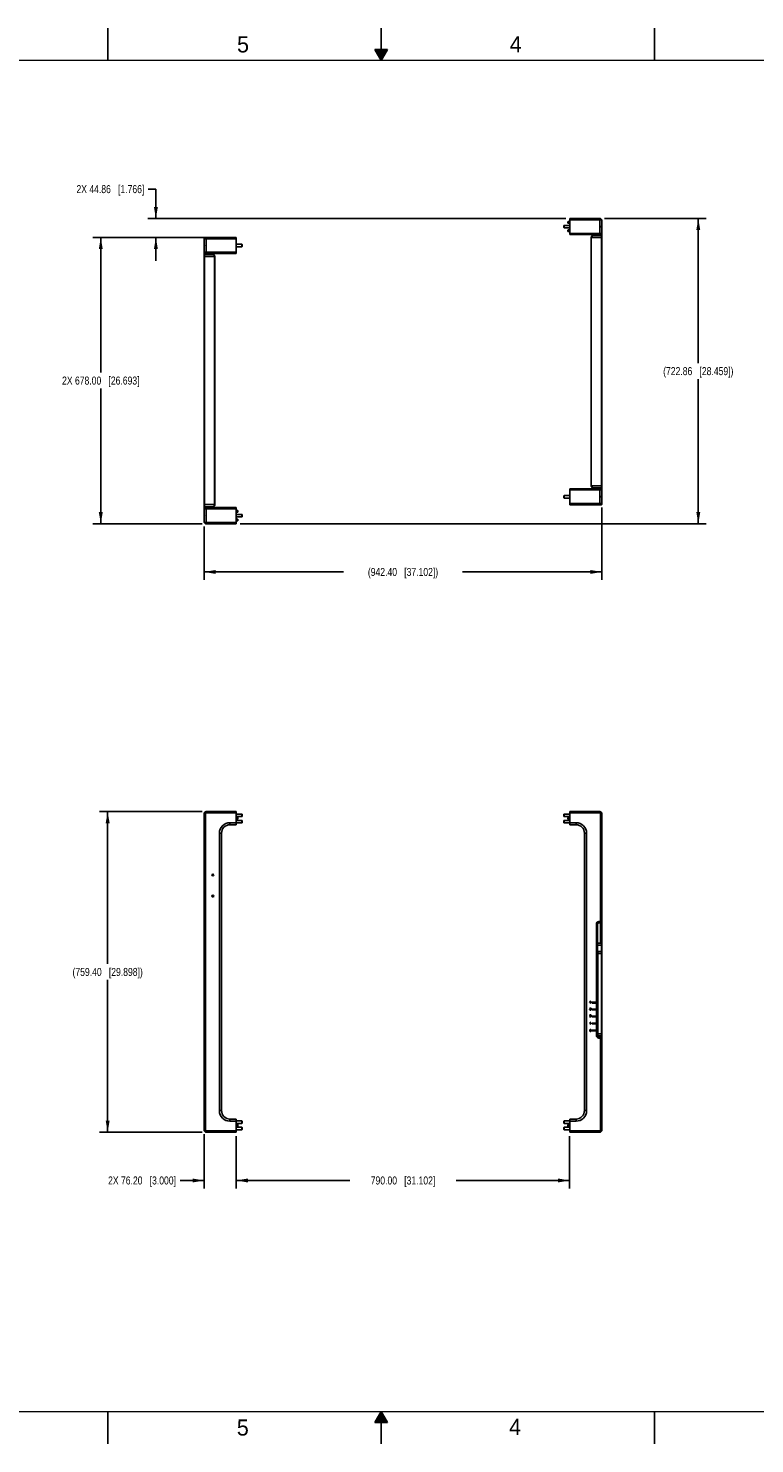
# Model space of a CAD drawing. Header units: inches. Extents: x 0 to 34, y 0 to 22.
# Tile 11 of 15: x 11.5 to 22.8, y 0 to 22. Entities that reach past the tile are written whole.
import ezdxf

# ---------------------------------------------------------------- set-up
doc = ezdxf.new("R2010")
doc.units = ezdxf.units.IN
doc.header["$LTSCALE"] = 1.87
doc.header["$MEASUREMENT"] = 0
doc.layers.get('0').update_dxf_attribs({"linetype": 'CONTINUOUS'})
doc.layers.add('02___PRT_ALL_AXES', color=7, linetype='CONTINUOUS')
doc.layers.add('DIMENSIONS', color=7, linetype='CONTINUOUS')
doc.styles.get("Standard").update_dxf_attribs({"font": 'txt', "width": 0.8})
doc.styles.add('TEXTSTYLE_2', font='txt')
doc.dimstyles.new('DIMSTYLE_1', dxfattribs={"dimtxt": 0.125, "dimasz": 0.18, "dimexe": 0.125, "dimexo": 0.0625, "dimgap": 0.0625, "dimtad": 0, "dimtih": 1, "dimtoh": 1, "dimlfac": 6, "dimzin": 0, "dimdsep": 46, "dimtxsty": 'STANDARD', "dimblk": '_FILLED', "dimblk1": '_FILLED', "dimblk2": '_FILLED', "dimcen": 0.09, "dimazin": 0, "dimtp": 0.01, "dimtm": 0.01, "dimtfac": 1, "dimtofl": 0, "dimtmove": 0, "dimatfit": 3, "dimldrblk": '_FILLED', "dimfxl": 1, "dimtolj": 1, "dimtzin": 0, "dimarcsym": 0})

# ---------------------------------------------------------------- blocks, each defined once
blk = doc.blocks.new('_FILLED')
at = {"color": 0, "linetype": 'BYBLOCK'}
blk.add_solid([(0, 0), (-1, 0.17), (-1, -0.17)], dxfattribs=at)
blk = doc.blocks.new('*D0')
at = {"layer": 'DIMENSIONS', "color": 2, "linetype": 'CONTINUOUS'}
for p, q in [((14.246, 4.812), (14.246, 3.966)), ((14.746, 4.779), (14.746, 3.966)), ((14.246, 4.091), (13.871, 4.091)), ((14.746, 4.091), (15.106, 4.091))]:
    blk.add_line(p, q, dxfattribs=at)
at = {"layer": 'DIMENSIONS', "color": 2, "linetype": 'CONTINUOUS', "xscale": 0.18, "yscale": 0.18, "zscale": 0.18}
blk.add_blockref('_FILLED', (14.246, 4.091), dxfattribs=at)
at = {"layer": 'DIMENSIONS', "color": 2, "linetype": 'CONTINUOUS', "xscale": 0.18, "yscale": 0.18, "zscale": 0.18, "rotation": 180}
blk.add_blockref('_FILLED', (14.746, 4.091), dxfattribs=at)
at = {"layer": 'DIMENSIONS', "color": 2, "linetype": 'CONTINUOUS', "insert": (13.808, 4.154), "char_height": 0.125, "width": 1.625, "attachment_point": 3, "line_spacing_factor": 0.9}
blk.add_mtext('2X 76.20{\\ftxt.shx;\\W1.000000;\\H0.125000; }[3.000]', dxfattribs=at)
blk = doc.blocks.new('*D1')
at = {"layer": 'DIMENSIONS', "color": 2, "linetype": 'CONTINUOUS'}
for p, q in [((14.746, 4.779), (14.746, 3.966)), ((19.929, 4.779), (19.929, 3.966)), ((14.746, 4.091), (16.513, 4.091)), ((19.929, 4.091), (18.163, 4.091))]:
    blk.add_line(p, q, dxfattribs=at)
at = {"layer": 'DIMENSIONS', "color": 2, "linetype": 'CONTINUOUS', "xscale": 0.18, "yscale": 0.18, "zscale": 0.18, "rotation": 180}
blk.add_blockref('_FILLED', (14.746, 4.091), dxfattribs=at)
at = {"layer": 'DIMENSIONS', "color": 2, "linetype": 'CONTINUOUS', "xscale": 0.18, "yscale": 0.18, "zscale": 0.18}
blk.add_blockref('_FILLED', (19.929, 4.091), dxfattribs=at)
at = {"layer": 'DIMENSIONS', "color": 2, "linetype": 'CONTINUOUS', "insert": (17.338, 4.154), "char_height": 0.125, "width": 1.525, "attachment_point": 2, "line_spacing_factor": 0.9}
blk.add_mtext('790.00{\\ftxt.shx;\\W1.000000;\\H0.125000; }[31.102]', dxfattribs=at)
blk = doc.blocks.new('*D2')
at = {"layer": 'DIMENSIONS', "color": 2, "linetype": 'CONTINUOUS'}
for p, q in [((14.216, 9.824), (12.621, 9.824)), ((12.746, 9.824), (12.746, 7.458)), ((12.746, 4.841), (12.746, 7.208)), ((14.216, 4.841), (12.621, 4.841))]:
    blk.add_line(p, q, dxfattribs=at)
at = {"layer": 'DIMENSIONS', "color": 2, "linetype": 'CONTINUOUS', "xscale": 0.18, "yscale": 0.18, "zscale": 0.18}
for p, rotation in [((12.746, 9.824), 90), ((12.746, 4.841), 270)]:
    blk.add_blockref('_FILLED', p, dxfattribs=dict(at, rotation=rotation))
at = {"layer": 'DIMENSIONS', "color": 2, "linetype": 'CONTINUOUS', "insert": (12.746, 7.395), "char_height": 0.125, "width": 1.725, "attachment_point": 2, "line_spacing_factor": 0.9}
blk.add_mtext('(759.40{\\ftxt.shx;\\W1.000000;\\H0.125000; }[29.898])', dxfattribs=at)
blk = doc.blocks.new('*D6')
at = {"layer": 'DIMENSIONS', "color": 2, "linetype": 'CONTINUOUS'}
for p, q in [((20.429, 14.551), (20.429, 13.425)), ((14.246, 14.257), (14.246, 13.425)), ((14.246, 13.55), (16.413, 13.55)), ((20.429, 13.55), (18.263, 13.55))]:
    blk.add_line(p, q, dxfattribs=at)
at = {"layer": 'DIMENSIONS', "color": 2, "linetype": 'CONTINUOUS', "xscale": 0.18, "yscale": 0.18, "zscale": 0.18, "rotation": 180}
blk.add_blockref('_FILLED', (14.246, 13.55), dxfattribs=at)
at = {"layer": 'DIMENSIONS', "color": 2, "linetype": 'CONTINUOUS', "xscale": 0.18, "yscale": 0.18, "zscale": 0.18}
blk.add_blockref('_FILLED', (20.429, 13.55), dxfattribs=at)
at = {"layer": 'DIMENSIONS', "color": 2, "linetype": 'CONTINUOUS', "insert": (17.338, 13.612), "char_height": 0.125, "width": 1.725, "attachment_point": 2, "line_spacing_factor": 0.9}
blk.add_mtext('(942.40{\\ftxt.shx;\\W1.000000;\\H0.125000; }[37.102])', dxfattribs=at)
blk = doc.blocks.new('*D7')
at = {"layer": 'DIMENSIONS', "color": 2, "linetype": 'CONTINUOUS'}
for p, q in [((14.421, 18.748), (12.514, 18.748)), ((12.639, 18.748), (12.639, 16.649)), ((12.639, 14.3), (12.639, 16.399)), ((14.216, 14.3), (12.514, 14.3))]:
    blk.add_line(p, q, dxfattribs=at)
at = {"layer": 'DIMENSIONS', "color": 2, "linetype": 'CONTINUOUS', "xscale": 0.18, "yscale": 0.18, "zscale": 0.18}
for p, rotation in [((12.639, 18.748), 90), ((12.639, 14.3), 270)]:
    blk.add_blockref('_FILLED', p, dxfattribs=dict(at, rotation=rotation))
at = {"layer": 'DIMENSIONS', "color": 2, "linetype": 'CONTINUOUS', "insert": (12.639, 16.587), "char_height": 0.125, "width": 1.825, "attachment_point": 2, "line_spacing_factor": 0.9}
blk.add_mtext('2X 678.00{\\ftxt.shx;\\W1.000000;\\H0.125000; }[26.693]', dxfattribs=at)
blk = doc.blocks.new('*D8')
at = {"layer": 'DIMENSIONS', "color": 2, "linetype": 'CONTINUOUS'}
for p, q in [((13.496, 19.5), (13.378, 19.5)), ((13.496, 19.043), (13.496, 19.5)), ((19.867, 19.043), (13.371, 19.043)), ((14.216, 18.748), (13.371, 18.748)), ((13.496, 18.748), (13.496, 18.388))]:
    blk.add_line(p, q, dxfattribs=at)
at = {"layer": 'DIMENSIONS', "color": 2, "linetype": 'CONTINUOUS', "xscale": 0.18, "yscale": 0.18, "zscale": 0.18}
for p, rotation in [((13.496, 19.043), 270), ((13.496, 18.748), 90)]:
    blk.add_blockref('_FILLED', p, dxfattribs=dict(at, rotation=rotation))
at = {"layer": 'DIMENSIONS', "color": 2, "linetype": 'CONTINUOUS', "insert": (13.316, 19.563), "char_height": 0.125, "width": 1.625, "attachment_point": 3, "line_spacing_factor": 0.9}
blk.add_mtext('2X 44.86{\\ftxt.shx;\\W1.000000;\\H0.125000; }[1.766]', dxfattribs=at)
blk = doc.blocks.new('*D9')
at = {"layer": 'DIMENSIONS', "color": 2, "linetype": 'CONTINUOUS'}
for p, q in [((20.472, 19.043), (22.054, 19.043)), ((21.929, 19.043), (21.929, 16.796)), ((21.929, 14.3), (21.929, 16.546)), ((14.808, 14.3), (22.054, 14.3))]:
    blk.add_line(p, q, dxfattribs=at)
at = {"layer": 'DIMENSIONS', "color": 2, "linetype": 'CONTINUOUS', "xscale": 0.18, "yscale": 0.18, "zscale": 0.18}
for p, rotation in [((21.929, 19.043), 90), ((21.929, 14.3), 270)]:
    blk.add_blockref('_FILLED', p, dxfattribs=dict(at, rotation=rotation))
at = {"layer": 'DIMENSIONS', "color": 2, "linetype": 'CONTINUOUS', "insert": (21.929, 16.734), "char_height": 0.125, "width": 1.725, "attachment_point": 2, "line_spacing_factor": 0.9}
blk.add_mtext('(722.86{\\ftxt.shx;\\W1.000000;\\H0.125000; }[28.459])', dxfattribs=at)

msp = doc.modelspace()

# ---------------------------------------------------------------- linework, layer by layer
at = {"color": 2, "linetype": 'CONTINUOUS'}
for p, q in [((12.75, 21.5), (12.75, 22)), ((17, 21.5), (17, 22)), ((21.25, 22), (21.25, 21.5)), ((16.902, 21.6697), (17, 21.5)), ((17.098, 21.6697), (16.902, 21.6697)), ((16.9076, 21.66), (17.0924, 21.66)), ((16.9134, 21.65), (17.0866, 21.65)), ((16.9192, 21.64), (17.0808, 21.64)), ((16.925, 21.63), (17.0751, 21.63)), ((16.9307, 21.62), (17.0693, 21.62)), ((16.9365, 21.61), (17.0635, 21.61)), ((16.9423, 21.6), (17.0578, 21.6)), ((16.9481, 21.59), (17.052, 21.59)), ((16.9538, 21.58), (17.0462, 21.58)), ((16.9596, 21.57), (17.0404, 21.57)), ((16.9654, 21.56), (17.0347, 21.56)), ((17, 21.5), (17.098, 21.6697)), ((16.9712, 21.55), (17.0289, 21.55)), ((16.9769, 21.54), (17.0231, 21.54)), ((16.9827, 21.53), (17.0173, 21.53)), ((16.9885, 21.52), (17.0116, 21.52)), ((16.9942, 21.51), (17.0058, 21.51)), ((12.75, 0), (12.75, 0.5)), ((17, 0.5), (16.902, 0.3303)), ((16.9654, 0.44), (17.0347, 0.44)), ((16.9712, 0.45), (17.0289, 0.45)), ((16.9769, 0.46), (17.0231, 0.46)), ((16.9827, 0.47), (17.0173, 0.47)), ((16.9885, 0.48), (17.0116, 0.48)), ((16.9942, 0.49), (17.0058, 0.49)), ((17.098, 0.3303), (17, 0.5)), ((17, 0), (17, 0.5)), ((21.25, 0), (21.25, 0.5)), ((16.902, 0.3303), (17.098, 0.3303)), ((16.9076, 0.34), (17.0924, 0.34)), ((16.9134, 0.35), (17.0866, 0.35)), ((16.9192, 0.36), (17.0808, 0.36)), ((16.925, 0.37), (17.0751, 0.37)), ((16.9307, 0.38), (17.0693, 0.38)), ((16.9365, 0.39), (17.0635, 0.39)), ((16.9423, 0.4), (17.0578, 0.4)), ((16.9481, 0.41), (17.052, 0.41)), ((16.9538, 0.42), (17.0462, 0.42)), ((16.9596, 0.43), (17.0404, 0.43))]:
    msp.add_line(p, q, dxfattribs=at)
at = {"color": 7, "linetype": 'CONTINUOUS'}
for p, q in [((19.8389, 18.9342), (19.8421, 18.9375)), ((19.8389, 18.9014), (19.8389, 18.9342)), ((19.8421, 18.9375), (19.9294, 18.9375)), ((19.8421, 18.8981), (19.8421, 18.9375)), ((19.9032, 18.9933), (19.9064, 18.9966)), ((19.9032, 18.9736), (19.9032, 18.9933)), ((19.9032, 18.9736), (19.9064, 18.9703)), ((19.9294, 18.9966), (19.9064, 18.9966)), ((19.9064, 18.9703), (19.9064, 18.9966)), ((19.9294, 18.9703), (19.9064, 18.9703)), ((20.4097, 19.0428), (19.9294, 19.0428)), ((19.9294, 18.7928), (19.9294, 19.0428)), ((20.4294, 19.0231), (19.9294, 19.0231)), ((20.3966, 18.7928), (20.3966, 19.0428)), ((20.4294, 19.0231), (20.4097, 19.0428)), ((20.4294, 18.9488), (20.4294, 19.0231)), ((14.2457, 18.7455), (14.249, 18.7488)), ((14.2457, 18.7288), (14.2654, 18.7485)), ((14.2457, 18.6545), (14.2457, 18.7455)), ((14.7457, 18.7288), (14.2457, 18.7288)), ((14.249, 18.7321), (14.249, 18.7488)), ((14.2654, 18.7488), (14.249, 18.7488)), ((14.7457, 18.7485), (14.2654, 18.7485)), ((14.2785, 18.4985), (14.2785, 18.7485)), ((14.7457, 18.4985), (14.7457, 18.7485)), ((19.8389, 18.9014), (19.8421, 18.8981)), ((19.8421, 18.8981), (19.9294, 18.8981)), ((19.9032, 18.862), (19.9064, 18.8653)), ((19.9032, 18.8424), (19.9032, 18.862)), ((19.9032, 18.8424), (19.9064, 18.8391)), ((19.9294, 18.8653), (19.9064, 18.8653)), ((19.9064, 18.8391), (19.9064, 18.8653)), ((19.9294, 18.8391), (19.9064, 18.8391)), ((19.9294, 18.8125), (20.4294, 18.8125)), ((19.9294, 18.7928), (20.4097, 18.7928)), ((20.2627, 18.7461), (20.4294, 18.7461)), ((20.2627, 18.7461), (20.2627, 14.8907)), ((20.266, 18.7461), (20.266, 14.8907)), ((20.4261, 18.7789), (20.2956, 18.7789)), ((20.3638, 18.7789), (20.3638, 18.7928)), ((20.3671, 18.7789), (20.3671, 18.7928)), ((20.4294, 18.8125), (20.4097, 18.7928)), ((20.4261, 14.8276), (20.4261, 18.8092)), ((20.4261, 18.7789), (20.4294, 18.7756)), ((20.4294, 14.75), (20.4294, 18.8868)), ((14.2457, 14.4556), (14.2457, 18.5925)), ((14.2457, 18.5181), (14.2654, 18.4985)), ((14.2457, 18.5181), (14.7457, 18.5181)), ((14.249, 18.4845), (14.2457, 18.4812)), ((14.249, 14.5332), (14.249, 18.5149)), ((14.3795, 18.4845), (14.249, 18.4845)), ((14.2654, 18.4985), (14.7457, 18.4985)), ((14.308, 18.4985), (14.308, 18.4845)), ((14.3113, 18.4985), (14.3113, 18.4845)), ((14.833, 18.6431), (14.7457, 18.6431)), ((14.833, 18.6038), (14.7457, 18.6038)), ((14.833, 18.6431), (14.833, 18.6038)), ((14.8362, 18.6399), (14.833, 18.6431)), ((14.8362, 18.6071), (14.833, 18.6038)), ((14.8362, 18.6399), (14.8362, 18.6071)), ((14.2457, 18.4517), (14.4124, 18.4517)), ((14.4091, 14.5964), (14.4091, 18.4517)), ((14.4124, 14.5964), (14.4124, 18.4517)), ((20.4097, 14.844), (19.9294, 14.844)), ((19.9294, 14.594), (19.9294, 14.844)), ((20.4294, 14.8243), (19.9294, 14.8243)), ((20.2627, 14.8907), (20.4294, 14.8907)), ((20.2956, 14.8579), (20.4261, 14.8579)), ((20.3638, 14.844), (20.3638, 14.8579)), ((20.3671, 14.844), (20.3671, 14.8579)), ((20.3966, 14.594), (20.3966, 14.844)), ((20.4294, 14.8243), (20.4097, 14.844)), ((20.4261, 14.8579), (20.4294, 14.8612)), ((14.2457, 14.5964), (14.4124, 14.5964)), ((14.249, 14.5636), (14.2457, 14.5669)), ((14.2457, 14.53), (14.2654, 14.5496)), ((14.7457, 14.53), (14.2457, 14.53)), ((14.249, 14.5636), (14.3795, 14.5636)), ((14.7457, 14.5496), (14.2654, 14.5496)), ((14.2785, 14.2996), (14.2785, 14.5496)), ((14.308, 14.5636), (14.308, 14.5496)), ((14.3113, 14.5636), (14.3113, 14.5496)), ((14.7457, 14.2996), (14.7457, 14.5496)), ((19.8389, 14.7354), (19.8421, 14.7387)), ((19.8389, 14.7026), (19.8389, 14.7354)), ((19.8389, 14.7026), (19.8421, 14.6993)), ((19.8421, 14.7387), (19.9294, 14.7387)), ((19.8421, 14.6993), (19.8421, 14.7387)), ((19.8421, 14.6993), (19.9294, 14.6993)), ((19.9294, 14.6137), (20.4294, 14.6137)), ((19.9294, 14.594), (20.4097, 14.594)), ((20.4294, 14.6137), (20.4097, 14.594)), ((20.4097, 14.5937), (20.4261, 14.5937)), ((20.4261, 14.6104), (20.4261, 14.5937)), ((20.4294, 14.5969), (20.4261, 14.5937)), ((20.4294, 14.5969), (20.4294, 14.688)), ((14.2457, 14.3936), (14.2457, 14.3193)), ((14.2457, 14.3193), (14.2654, 14.2996)), ((14.2457, 14.3193), (14.7457, 14.3193)), ((14.7457, 14.5034), (14.7687, 14.5034)), ((14.7457, 14.4771), (14.7687, 14.4771)), ((14.833, 14.4443), (14.7457, 14.4443)), ((14.833, 14.405), (14.7457, 14.405)), ((14.7457, 14.3721), (14.7687, 14.3721)), ((14.7457, 14.3459), (14.7687, 14.3459)), ((14.7719, 14.5001), (14.7687, 14.5034)), ((14.7687, 14.5034), (14.7687, 14.4771)), ((14.7719, 14.4804), (14.7687, 14.4771)), ((14.7719, 14.3689), (14.7687, 14.3721)), ((14.7687, 14.3721), (14.7687, 14.3459)), ((14.7719, 14.3492), (14.7687, 14.3459)), ((14.7719, 14.5001), (14.7719, 14.4804)), ((14.7719, 14.3689), (14.7719, 14.3492)), ((14.8362, 14.441), (14.833, 14.4443)), ((14.833, 14.4443), (14.833, 14.405)), ((14.8362, 14.4082), (14.833, 14.405)), ((14.8362, 14.441), (14.8362, 14.4082)), ((14.2654, 14.2996), (14.7457, 14.2996)), ((14.2457, 4.8741), (14.2457, 9.7914)), ((14.2457, 9.7914), (14.2654, 9.7914)), ((14.2654, 4.8741), (14.2654, 9.7914)), ((14.2785, 9.8242), (14.2785, 9.8045)), ((14.2785, 9.8242), (14.7457, 9.8242)), ((14.2785, 9.8045), (14.7457, 9.8045)), ((14.7457, 9.6195), (14.7457, 9.8242)), ((14.833, 9.7868), (14.7457, 9.7868)), ((14.7457, 9.7475), (14.833, 9.7475)), ((14.833, 9.6884), (14.7457, 9.6884)), ((14.7687, 9.731), (14.7687, 9.7048)), ((14.7719, 9.7278), (14.7687, 9.731)), ((14.7719, 9.7081), (14.7687, 9.7048)), ((14.7719, 9.7278), (14.7719, 9.7081)), ((14.833, 9.7868), (14.833, 9.7475)), ((14.8362, 9.7835), (14.833, 9.7868)), ((14.8362, 9.7507), (14.833, 9.7475)), ((14.833, 9.6884), (14.833, 9.649)), ((14.8362, 9.6851), (14.833, 9.6884)), ((14.8362, 9.7835), (14.8362, 9.7507)), ((14.8362, 9.6851), (14.8362, 9.6523)), ((19.8389, 9.7835), (19.8421, 9.7868)), ((19.8389, 9.7507), (19.8389, 9.7835)), ((19.8389, 9.7507), (19.8421, 9.7475)), ((19.8389, 9.6851), (19.8421, 9.6884)), ((19.8389, 9.6523), (19.8389, 9.6851)), ((19.8421, 9.7475), (19.8421, 9.7868)), ((19.9294, 9.7868), (19.8421, 9.7868)), ((19.8421, 9.7475), (19.9294, 9.7475)), ((19.9294, 9.6884), (19.8421, 9.6884)), ((19.8421, 9.649), (19.8421, 9.6884)), ((19.9032, 9.7278), (19.9064, 9.731)), ((19.9032, 9.7081), (19.9032, 9.7278)), ((19.9032, 9.7081), (19.9064, 9.7048)), ((19.9064, 9.7048), (19.9064, 9.731)), ((19.9294, 9.6195), (19.9294, 9.8242)), ((19.9294, 9.8242), (20.3966, 9.8242)), ((19.9294, 9.8045), (20.3966, 9.8045)), ((20.3966, 9.8242), (20.3966, 9.8045)), ((20.4294, 9.7914), (20.4097, 9.7914)), ((20.4097, 7.7812), (20.4097, 9.7914)), ((20.4294, 4.8741), (20.4294, 9.7914)), ((14.4832, 5.1772), (14.4832, 9.4883)), ((14.4832, 9.4883), (14.516, 9.4883)), ((14.516, 5.1772), (14.516, 9.4883)), ((14.6473, 9.6523), (14.6473, 9.6195)), ((14.6473, 9.6523), (14.7457, 9.6523)), ((14.6473, 9.6195), (14.7457, 9.6195)), ((14.7457, 9.649), (14.833, 9.649)), ((14.8362, 9.6523), (14.833, 9.649)), ((19.8389, 9.6523), (19.8421, 9.649)), ((19.8421, 9.649), (19.9294, 9.649)), ((19.9294, 9.6523), (20.0278, 9.6523)), ((19.9294, 9.6195), (20.0278, 9.6195)), ((20.0278, 9.6523), (20.0278, 9.6195)), ((20.1919, 9.4883), (20.1591, 9.4883)), ((20.1591, 9.4883), (20.1591, 5.1772)), ((20.1919, 9.4883), (20.1919, 5.1772)), ((20.3638, 8.0765), (20.3441, 8.0765)), ((20.3441, 6.3442), (20.3441, 8.0765)), ((20.3638, 6.3442), (20.3638, 8.0765)), ((20.4294, 8.1159), (20.3835, 8.1159)), ((20.3835, 8.0962), (20.3835, 8.1159)), ((20.4097, 8.0962), (20.3835, 8.0962)), ((20.3638, 7.7812), (20.4261, 7.7812)), ((20.3638, 7.7484), (20.4294, 7.7484)), ((20.4261, 7.7812), (20.4294, 7.778)), ((20.4261, 6.3151), (20.4261, 7.7812)), ((20.3638, 7.6467), (20.3671, 7.65)), ((20.3638, 7.6172), (20.4294, 7.6172)), ((20.3671, 7.65), (20.4261, 7.65)), ((20.3671, 6.3377), (20.3671, 7.65)), ((20.4294, 7.6467), (20.4261, 7.65)), ((20.2555, 6.8788), (20.2391, 6.8599)), ((20.2391, 6.8599), (20.2391, 6.8557)), ((20.2391, 6.8557), (20.2555, 6.8557)), ((20.2439, 6.8599), (20.2555, 6.8732)), ((20.2555, 6.8599), (20.2439, 6.8599)), ((20.2596, 6.8788), (20.2555, 6.8788)), ((20.2555, 6.8732), (20.2555, 6.8599)), ((20.2555, 6.8557), (20.2555, 6.8459)), ((20.2555, 6.8459), (20.2596, 6.8459)), ((20.2596, 6.8599), (20.2596, 6.8788)), ((20.2665, 6.8599), (20.2596, 6.8599)), ((20.2596, 6.8557), (20.2665, 6.8557)), ((20.2596, 6.8459), (20.2596, 6.8557)), ((20.2665, 6.8557), (20.2665, 6.8599)), ((20.3441, 6.8626), (20.2785, 6.8626)), ((20.2785, 6.8626), (20.2785, 6.8495)), ((20.2785, 6.8495), (20.3441, 6.8495)), ((20.2425, 6.7473), (20.2391, 6.7473)), ((20.2391, 6.7473), (20.2398, 6.7452)), ((20.2583, 6.6539), (20.2391, 6.6364)), ((20.2391, 6.6364), (20.2391, 6.633)), ((20.2391, 6.633), (20.2637, 6.633)), ((20.2405, 6.7675), (20.2398, 6.7647)), ((20.2398, 6.7647), (20.2432, 6.7647)), ((20.2398, 6.7452), (20.2412, 6.7431)), ((20.2405, 6.6609), (20.2398, 6.6581)), ((20.2398, 6.6581), (20.2432, 6.6581)), ((20.2432, 6.7703), (20.2405, 6.7675)), ((20.2432, 6.6637), (20.2405, 6.6609)), ((20.2412, 6.7431), (20.2432, 6.7417)), ((20.2432, 6.7459), (20.2425, 6.7473)), ((20.246, 6.7717), (20.2432, 6.7703)), ((20.2432, 6.7647), (20.2446, 6.7668)), ((20.2446, 6.7445), (20.2432, 6.7459)), ((20.2432, 6.7417), (20.246, 6.7403)), ((20.246, 6.6651), (20.2432, 6.6637)), ((20.2432, 6.6581), (20.2446, 6.6602)), ((20.2446, 6.7668), (20.2466, 6.7682)), ((20.246, 6.7438), (20.2446, 6.7445)), ((20.2446, 6.6602), (20.2466, 6.6616)), ((20.2446, 6.6364), (20.2617, 6.6518)), ((20.2637, 6.6364), (20.2446, 6.6364)), ((20.2507, 6.7724), (20.246, 6.7717)), ((20.2494, 6.7431), (20.246, 6.7438)), ((20.246, 6.7403), (20.2487, 6.7396)), ((20.2507, 6.6658), (20.246, 6.6651)), ((20.2466, 6.7682), (20.2501, 6.7689)), ((20.2466, 6.6616), (20.2501, 6.6623)), ((20.2487, 6.7396), (20.2542, 6.7396)), ((20.2535, 6.7431), (20.2494, 6.7431)), ((20.2501, 6.7689), (20.2528, 6.7689)), ((20.2528, 6.7577), (20.2501, 6.7577)), ((20.2501, 6.7577), (20.2501, 6.7549)), ((20.2501, 6.7549), (20.2528, 6.7549)), ((20.2501, 6.6623), (20.2528, 6.6623)), ((20.2521, 6.7724), (20.2507, 6.7724)), ((20.2535, 6.6658), (20.2507, 6.6658)), ((20.2569, 6.7717), (20.2521, 6.7724)), ((20.2528, 6.7689), (20.2562, 6.7682)), ((20.2569, 6.7591), (20.2528, 6.7577)), ((20.2528, 6.7549), (20.2569, 6.7542)), ((20.2528, 6.6623), (20.2562, 6.6616)), ((20.2569, 6.7438), (20.2535, 6.7431)), ((20.2576, 6.6651), (20.2535, 6.6658)), ((20.2542, 6.7396), (20.2569, 6.7403)), ((20.2562, 6.7682), (20.2583, 6.7668)), ((20.2562, 6.6616), (20.2583, 6.6602)), ((20.2596, 6.7703), (20.2569, 6.7717)), ((20.2583, 6.7605), (20.2569, 6.7591)), ((20.2569, 6.7542), (20.2589, 6.7528)), ((20.2583, 6.7445), (20.2569, 6.7438)), ((20.2569, 6.7403), (20.2596, 6.7417)), ((20.2603, 6.6637), (20.2576, 6.6651)), ((20.2583, 6.7668), (20.2596, 6.7647)), ((20.2596, 6.7633), (20.2583, 6.7605)), ((20.2583, 6.7563), (20.261, 6.7584)), ((20.2617, 6.7549), (20.2583, 6.7563)), ((20.2596, 6.7459), (20.2583, 6.7445)), ((20.2583, 6.6602), (20.2596, 6.6581)), ((20.2596, 6.6567), (20.2583, 6.6539)), ((20.2589, 6.7528), (20.2603, 6.7501)), ((20.2624, 6.7675), (20.2596, 6.7703)), ((20.2596, 6.7647), (20.2596, 6.7633)), ((20.2603, 6.7473), (20.2596, 6.7459)), ((20.2596, 6.7417), (20.2617, 6.7431)), ((20.2596, 6.6581), (20.2596, 6.6567)), ((20.2603, 6.7501), (20.2603, 6.7473)), ((20.263, 6.6609), (20.2603, 6.6637)), ((20.261, 6.7584), (20.2624, 6.7605)), ((20.263, 6.7528), (20.2617, 6.7549)), ((20.2617, 6.7431), (20.263, 6.7452)), ((20.2617, 6.6518), (20.263, 6.6539)), ((20.263, 6.7647), (20.2624, 6.7675)), ((20.2624, 6.7605), (20.263, 6.7633)), ((20.263, 6.7633), (20.263, 6.7647)), ((20.2637, 6.7501), (20.263, 6.7528)), ((20.263, 6.7452), (20.2637, 6.7473)), ((20.2637, 6.6581), (20.263, 6.6609)), ((20.263, 6.6539), (20.2637, 6.6567)), ((20.2637, 6.7473), (20.2637, 6.7501)), ((20.2637, 6.6567), (20.2637, 6.6581)), ((20.2637, 6.633), (20.2637, 6.6364)), ((20.3441, 6.7543), (20.2785, 6.7543)), ((20.2785, 6.7543), (20.2785, 6.7412)), ((20.2785, 6.7412), (20.3441, 6.7412)), ((20.3441, 6.6461), (20.2785, 6.6461)), ((20.2785, 6.6461), (20.2785, 6.633)), ((20.2785, 6.633), (20.3441, 6.633)), ((20.2414, 6.4279), (20.2408, 6.4244)), ((20.2408, 6.4244), (20.2408, 6.4181)), ((20.2408, 6.4181), (20.2414, 6.4147)), ((20.2421, 6.43), (20.2414, 6.4279)), ((20.2414, 6.4147), (20.2421, 6.4126)), ((20.2435, 6.4328), (20.2421, 6.43)), ((20.2421, 6.4126), (20.2435, 6.4098)), ((20.2456, 6.4349), (20.2435, 6.4328)), ((20.2435, 6.4098), (20.2456, 6.4077)), ((20.2442, 6.4237), (20.2449, 6.4279)), ((20.2442, 6.4188), (20.2442, 6.4237)), ((20.2449, 6.4147), (20.2442, 6.4188)), ((20.2449, 6.4279), (20.2476, 6.4321)), ((20.2476, 6.4105), (20.2449, 6.4147)), ((20.249, 6.437), (20.2456, 6.4349)), ((20.2456, 6.4077), (20.249, 6.4056)), ((20.2498, 6.5539), (20.2457, 6.5491)), ((20.2457, 6.5491), (20.2457, 6.5435)), ((20.2457, 6.5435), (20.2498, 6.5484)), ((20.2476, 6.4321), (20.2497, 6.4335)), ((20.2497, 6.4091), (20.2476, 6.4105)), ((20.2531, 6.4377), (20.249, 6.437)), ((20.249, 6.4056), (20.2531, 6.4049)), ((20.2497, 6.4335), (20.2531, 6.4342)), ((20.2531, 6.4084), (20.2497, 6.4091)), ((20.2539, 6.5539), (20.2498, 6.5539)), ((20.2498, 6.5484), (20.2498, 6.5211)), ((20.2498, 6.5211), (20.2539, 6.5211)), ((20.2572, 6.437), (20.2531, 6.4377)), ((20.2531, 6.4342), (20.2565, 6.4335)), ((20.2565, 6.4091), (20.2531, 6.4084)), ((20.2531, 6.4049), (20.2572, 6.4056)), ((20.2539, 6.5211), (20.2539, 6.5539)), ((20.2565, 6.4335), (20.2585, 6.4321)), ((20.2585, 6.4105), (20.2565, 6.4091)), ((20.2606, 6.4349), (20.2572, 6.437)), ((20.2572, 6.4056), (20.2606, 6.4077)), ((20.2585, 6.4321), (20.2613, 6.4279)), ((20.2613, 6.4147), (20.2585, 6.4105)), ((20.2626, 6.4328), (20.2606, 6.4349)), ((20.2606, 6.4077), (20.2626, 6.4098)), ((20.2613, 6.4279), (20.262, 6.4237)), ((20.262, 6.4188), (20.2613, 6.4147)), ((20.262, 6.4237), (20.262, 6.4188)), ((20.264, 6.43), (20.2626, 6.4328)), ((20.2626, 6.4098), (20.264, 6.4126)), ((20.2647, 6.4279), (20.264, 6.43)), ((20.264, 6.4126), (20.2647, 6.4147)), ((20.2654, 6.4244), (20.2647, 6.4279)), ((20.2647, 6.4147), (20.2654, 6.4181)), ((20.2654, 6.4181), (20.2654, 6.4244)), ((20.3441, 6.5378), (20.2785, 6.5378)), ((20.2785, 6.5378), (20.2785, 6.5247)), ((20.2785, 6.5247), (20.3441, 6.5247)), ((20.3441, 6.4295), (20.2785, 6.4295)), ((20.2785, 6.4295), (20.2785, 6.4164)), ((20.2785, 6.4164), (20.3441, 6.4164)), ((20.3638, 6.3442), (20.3441, 6.3442)), ((20.3638, 6.3705), (20.4294, 6.3705)), ((20.3646, 6.3401), (20.3671, 6.3377)), ((20.3671, 6.3377), (20.4261, 6.3377)), ((20.3835, 6.3246), (20.4097, 6.3246)), ((20.3835, 6.3246), (20.3835, 6.3049)), ((20.3835, 6.3049), (20.4294, 6.3049)), ((20.4097, 6.3246), (20.4097, 4.8741)), ((20.4294, 6.341), (20.4261, 6.3377)), ((14.4832, 5.1772), (14.516, 5.1772)), ((20.1919, 5.1772), (20.1591, 5.1772)), ((14.2457, 4.8741), (14.2654, 4.8741)), ((14.2785, 4.8413), (14.2785, 4.861)), ((14.7457, 4.861), (14.2785, 4.861)), ((14.7457, 4.8413), (14.2785, 4.8413)), ((14.6473, 5.0132), (14.6473, 5.046)), ((14.7457, 5.046), (14.6473, 5.046)), ((14.7457, 5.0132), (14.6473, 5.0132)), ((14.7457, 4.8413), (14.7457, 5.046)), ((14.833, 5.0165), (14.7457, 5.0165)), ((14.7457, 4.9771), (14.833, 4.9771)), ((14.833, 4.9181), (14.7457, 4.9181)), ((14.7457, 4.8787), (14.833, 4.8787)), ((14.7719, 4.9574), (14.7687, 4.9607)), ((14.7687, 4.9607), (14.7687, 4.9345)), ((14.7719, 4.9377), (14.7687, 4.9345)), ((14.7719, 4.9574), (14.7719, 4.9378)), ((14.8362, 5.0132), (14.833, 5.0165)), ((14.833, 5.0165), (14.833, 4.9771)), ((14.8362, 4.9804), (14.833, 4.9771)), ((14.8362, 4.9148), (14.833, 4.9181)), ((14.833, 4.9181), (14.833, 4.8787)), ((14.8362, 4.882), (14.833, 4.8787)), ((14.8362, 5.0132), (14.8362, 4.9804)), ((14.8362, 4.9148), (14.8362, 4.882)), ((19.8389, 5.0132), (19.8421, 5.0165)), ((19.8389, 4.9804), (19.8389, 5.0132)), ((19.8389, 4.9804), (19.8421, 4.9771)), ((19.8389, 4.9148), (19.8421, 4.9181)), ((19.8389, 4.882), (19.8389, 4.9148)), ((19.8389, 4.882), (19.8421, 4.8787)), ((19.9294, 5.0165), (19.8421, 5.0165)), ((19.8421, 4.9771), (19.8421, 5.0165)), ((19.8421, 4.9771), (19.9294, 4.9771)), ((19.9294, 4.9181), (19.8421, 4.9181)), ((19.8421, 4.8787), (19.8421, 4.9181)), ((19.8421, 4.8787), (19.9294, 4.8787)), ((19.9032, 4.9574), (19.9064, 4.9607)), ((19.9032, 4.9378), (19.9032, 4.9574)), ((19.9032, 4.9377), (19.9064, 4.9345)), ((19.9064, 4.9345), (19.9064, 4.9607)), ((20.0278, 5.046), (19.9294, 5.046)), ((19.9294, 4.8413), (19.9294, 5.046)), ((20.0278, 5.0132), (19.9294, 5.0132)), ((20.3966, 4.861), (19.9294, 4.861)), ((20.3966, 4.8413), (19.9294, 4.8413)), ((20.0278, 5.0132), (20.0278, 5.046)), ((20.3966, 4.8413), (20.3966, 4.861)), ((20.4294, 4.8741), (20.4097, 4.8741))]:
    msp.add_line(p, q, dxfattribs=at)
at = {"color": 7, "linetype": 'CONTINUOUS', "const_width": 0.02}
for points in [[(33.5, 21.5), (0.5, 21.5)], [(0.5, 0.5), (33.5, 0.5)]]:
    msp.add_lwpolyline(points, dxfattribs=at)
at = {"color": 7, "linetype": 'CONTINUOUS'}
for centre, radius, start, end in [((20.2956, 18.7461), 0.0328, 90, 180), ((14.3795, 18.4517), 0.0328, 0, 90), ((20.2956, 14.8907), 0.0328, 180, 270), ((14.3795, 14.5964), 0.0328, 270, 360), ((14.2785, 9.7914), 0.0328, 90, 180), ((14.2785, 9.7914), 0.0131, 90, 180), ((20.3966, 9.7914), 0.0328, 0, 90), ((20.3966, 9.7914), 0.0131, 0, 90), ((14.6473, 9.4883), 0.164, 90, 180), ((14.6473, 9.4883), 0.1312, 90, 180), ((20.0278, 9.4883), 0.164, 0, 90), ((20.0278, 9.4883), 0.1312, 0, 90), ((20.3835, 8.0765), 0.0394, 90, 180), ((20.3835, 8.0765), 0.0197, 90, 180), ((20.4097, 8.1159), 0.0197, 270, 360), ((20.3835, 6.3442), 0.0394, 180, 270), ((20.3835, 6.3442), 0.0197, 180, 270), ((20.4097, 6.3049), 0.0197, 0, 90), ((14.6473, 5.1772), 0.164, 180, 270), ((14.6473, 5.1772), 0.1312, 180, 270), ((20.0278, 5.1772), 0.164, 270, 360), ((20.0278, 5.1772), 0.1312, 270, 360), ((14.2785, 4.8741), 0.0328, 180, 270), ((14.2785, 4.8741), 0.0131, 180, 270), ((20.3966, 4.8741), 0.0328, 270, 360), ((20.3966, 4.8741), 0.0131, 270, 360)]:
    msp.add_arc(centre, radius, start, end, dxfattribs=at)
for points, knots in [([(20.4294, 18.9488), (20.4294, 18.9442), (20.427, 18.934), (20.4251, 18.9178), (20.427, 18.9017), (20.4294, 18.8914), (20.4294, 18.8868)], [0, 0, 0, 0, 0.2223655, 0.5, 0.7776345, 1, 1, 1, 1]), ([(20.2956, 18.7789), (20.2886, 18.7789), (20.2723, 18.7719), (20.266, 18.755), (20.266, 18.7461)], [0, 0, 0, 0, 0.437766, 1, 1, 1, 1]), ([(14.2457, 18.5925), (14.2457, 18.5971), (14.2481, 18.6073), (14.25, 18.6235), (14.2481, 18.6396), (14.2457, 18.6498), (14.2457, 18.6544)], [0, 0, 0, 0, 0.2223655, 0.5, 0.7776345, 1, 1, 1, 1]), ([(14.4091, 18.4517), (14.4091, 18.4607), (14.4028, 18.4776), (14.3865, 18.4845), (14.3795, 18.4845)], [0, 0, 0, 0, 0.5622431, 1, 1, 1, 1]), ([(20.266, 14.8907), (20.266, 14.8818), (20.2723, 14.8649), (20.2886, 14.8579), (20.2956, 14.8579)], [0, 0, 0, 0, 0.5622431, 1, 1, 1, 1]), ([(20.4294, 14.75), (20.4294, 14.7454), (20.427, 14.7351), (20.4251, 14.719), (20.427, 14.7028), (20.4294, 14.6926), (20.4294, 14.688)], [0, 0, 0, 0, 0.2223655, 0.5, 0.7776345, 1, 1, 1, 1]), ([(14.3795, 14.5636), (14.3865, 14.5636), (14.4028, 14.5705), (14.4091, 14.5874), (14.4091, 14.5964)], [0, 0, 0, 0, 0.437766, 1, 1, 1, 1]), ([(14.2457, 14.3936), (14.2457, 14.3983), (14.2481, 14.4085), (14.25, 14.4246), (14.2481, 14.4408), (14.2457, 14.451), (14.2457, 14.4556)], [0, 0, 0, 0, 0.2223655, 0.5, 0.7776345, 1, 1, 1, 1])]:
    msp.add_open_spline(points, degree=3, knots=knots, dxfattribs=at)
at = {"layer": '02___PRT_ALL_AXES', "color": 7, "linetype": 'CONTINUOUS'}
for p, q in [((20.4294, 18.8877), (20.4294, 18.9375)), ((14.2457, 18.6536), (14.2457, 18.6038)), ((20.4294, 14.6888), (20.4294, 14.7387)), ((14.2457, 14.4548), (14.2457, 14.405)), ((14.7457, 9.731), (14.7687, 9.731)), ((14.7457, 9.7048), (14.7687, 9.7048)), ((19.9294, 9.731), (19.9064, 9.731)), ((19.9294, 9.7048), (19.9064, 9.7048)), ((14.7457, 4.9607), (14.7687, 4.9607)), ((14.7457, 4.9345), (14.7687, 4.9345)), ((19.9294, 4.9607), (19.9064, 4.9607)), ((19.9294, 4.9345), (19.9064, 4.9345))]:
    msp.add_line(p, q, dxfattribs=at)
for centre in [(14.3809, 8.84), (14.3809, 8.5119)]:
    msp.add_circle(centre, 0.0138, dxfattribs=at)

# ---------------------------------------------------------------- texts
at = {"color": 2, "linetype": 'CONTINUOUS', "char_height": 0.25, "width": 0.25, "attachment_point": 1, "line_spacing_factor": 0.9, "style": 'TEXTSTYLE_2'}
for s, insert in [('5', (14.7577, 21.8747)), ('4', (18.9977, 21.8777)), ('5', (14.754, 0.3762)), ('4', (18.9884, 0.3869))]:
    msp.add_mtext(s, dxfattribs=dict(at, insert=insert))

# ---------------------------------------------------------------- dimensions: what is measured, and where the dimension line sits
at = {"layer": 'DIMENSIONS', "color": 2, "linetype": 'CONTINUOUS'}
for base, p1, p2, text, picture, middle in [((13.4957, 19.0428), (14.2785, 18.7485), (19.9294, 19.0428), '2X <>', '*D8', (12.5032, 19.5)), ((21.9294, 19.0428), (14.7457, 14.2996), (20.4097, 19.0428), '(<>)', '*D9', (21.9294, 16.6712)), ((12.6389, 18.7485), (14.2785, 14.2996), (14.4832, 18.7485), '2X <>', '*D7', (12.6389, 16.524)), ((12.7457, 9.8242), (14.2785, 4.8413), (14.2785, 9.8242), '(<>)', '*D2', (12.7457, 7.3328))]:
    dim = msp.add_linear_dim(base=base, p1=p1, p2=p2, angle=90, text=text, dimstyle='DIMSTYLE_1', dxfattribs=at)
    dim.commit()
    dim.dimension.update_dxf_attribs({"geometry": picture, "text_midpoint": middle, "dimtype": 160})
for base, p1, p2, text, picture, middle in [((20.4294, 13.5496), (14.2457, 14.3193), (20.4294, 14.6137), '(<>)', '*D6', (17.3376, 13.5496)), ((14.7457, 4.0913), (14.2457, 4.8741), (14.7457, 4.8413), '2X <>', '*D0', (12.9956, 4.0913))]:
    dim = msp.add_linear_dim(base=base, p1=p1, p2=p2, text=text, dimstyle='DIMSTYLE_1', dxfattribs=at)
    dim.commit()
    dim.dimension.update_dxf_attribs({"geometry": picture, "text_midpoint": middle, "dimtype": 160})
dim = msp.add_linear_dim(base=(14.7457, 4.0913), p1=(19.9294, 4.8413), p2=(14.7457, 4.8413), angle=180, dimstyle='DIMSTYLE_1', dxfattribs=at)
dim.commit()
dim.dimension.update_dxf_attribs({"geometry": '*D1', "text_midpoint": (17.3376, 4.0913), "dimtype": 160})

doc.saveas('drawing.dxf')
